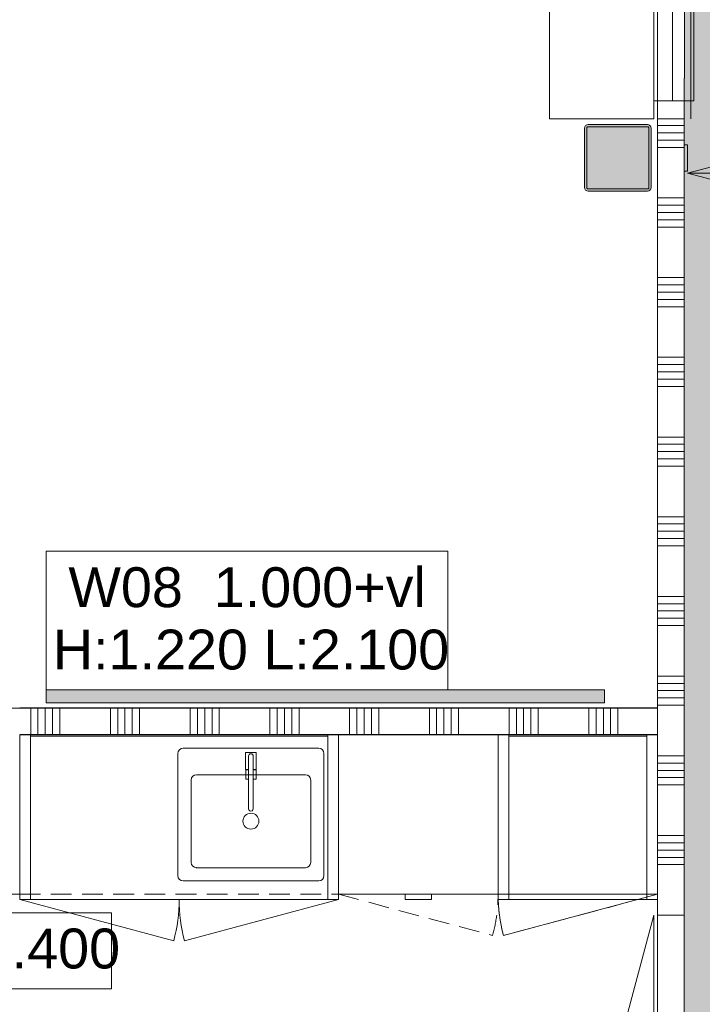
# Model space of a CAD drawing. Header units: millimetres. Extents: x -409 to 257590, y -7854 to 67330.
# Tile 105 of 205: x 6450 to 9019, y 37874 to 41581. Entities that reach past the tile are written whole.
import ezdxf

# ---------------------------------------------------------------- set-up
doc = ezdxf.new("R2010")
doc.units = ezdxf.units.MM
doc.header["$MEASUREMENT"] = 0
doc.linetypes.add('B0103', pattern=[8750, 2500, -1250, 2500, -1250, 0, -1250])
doc.linetypes.add('B0702', pattern=[117.37, 78.119999, -39.250001])
for name, color, linetype in [('42 Binnenwandafw', 7, 'Continuous'), ('42 Binnenwandafw Doorsnede-arcering', 7, 'Continuous'), ('72 VI kastenwanden', 7, 'Continuous'), ('Info Wandafwerking aanduiding', 7, 'Continuous'), ('Info Wandafwerking aanduiding Doorsnede-arcering', 7, 'Continuous'), ('New_22 NC Binnenwanden', 7, 'Continuous'), ('New_22 NC Binnenwanden Deuren', 7, 'Continuous'), ('New_22 NC Binnenwanden Doorsnede-arcering', 7, 'Continuous'), ('New_22 NC Binnenwanden Ramen', 7, 'Continuous'), ('New_72 VI kastenwanden', 7, 'Continuous'), ('New_Z Ruimtefuncties Zone omranding', 7, 'Continuous'), ('S-COLS-____-OTLN.RVT S', 7, 'Continuous'), ('S-COLS-____-OTLN.RVT S 2D arcering', 7, 'Continuous')]:
    doc.layers.add(name, color=color, linetype=linetype)
doc.styles.add('GENERATED_STYLE_1', font='txt')

# ---------------------------------------------------------------- blocks, each defined once
blk = doc.blocks.new('*X157')
at = {"layer": 'New_22 NC Binnenwanden Doorsnede-arcering', "color": 254, "linetype": 'Continuous', "lineweight": 0, "true_color": 0xe9ebeb}
for p, q in [((8850, 41182.3), (8916, 41182.3)), ((8916, 41182.3), (8950, 41182.3)), ((8850, 41154.9), (8916, 41154.9)), ((8916, 41154.9), (8950, 41154.9)), ((8850, 41127.4), (8916, 41127.4)), ((8916, 41127.4), (8950, 41127.4)), ((8850, 41100), (8916, 41100)), ((8916, 41100), (8950, 41100)), ((8850, 40909.7), (8916, 40909.7)), ((8850, 40882.3), (8916, 40882.3)), ((8916, 40909.7), (8950, 40909.7)), ((8916, 40882.3), (8950, 40882.3)), ((8850, 40854.9), (8916, 40854.9)), ((8916, 40854.9), (8950, 40854.9)), ((8850, 40827.4), (8916, 40827.4)), ((8916, 40827.4), (8950, 40827.4)), ((8850, 40800), (8916, 40800)), ((8916, 40800), (8950, 40800)), ((8850, 40609.7), (8916, 40609.7)), ((8916, 40609.7), (8950, 40609.7)), ((8850, 40582.3), (8916, 40582.3)), ((8850, 40554.9), (8916, 40554.9)), ((8916, 40582.3), (8950, 40582.3)), ((8916, 40554.9), (8950, 40554.9)), ((8850, 40527.4), (8916, 40527.4)), ((8916, 40527.4), (8950, 40527.4)), ((8850, 40500), (8916, 40500)), ((8916, 40500), (8950, 40500)), ((8850, 40309.7), (8916, 40309.7)), ((8916, 40309.7), (8950, 40309.7)), ((8850, 40282.3), (8916, 40282.3)), ((8850, 40254.9), (8916, 40254.9)), ((8916, 40282.3), (8950, 40282.3)), ((8916, 40254.9), (8950, 40254.9)), ((8850, 40227.4), (8916, 40227.4)), ((8916, 40227.4), (8950, 40227.4)), ((8850, 40200), (8916, 40200)), ((8916, 40200), (8950, 40200)), ((8850, 40009.7), (8916, 40009.7)), ((8916, 40009.7), (8950, 40009.7)), ((8850, 39982.3), (8916, 39982.3)), ((8916, 39982.3), (8950, 39982.3)), ((8850, 39954.9), (8916, 39954.9)), ((8850, 39927.4), (8916, 39927.4)), ((8916, 39954.9), (8950, 39954.9)), ((8916, 39927.4), (8950, 39927.4)), ((8850, 39900), (8916, 39900)), ((8916, 39900), (8950, 39900)), ((8850, 39709.7), (8916, 39709.7)), ((8916, 39709.7), (8950, 39709.7)), ((8850, 39682.3), (8916, 39682.3)), ((8916, 39682.3), (8950, 39682.3)), ((8850, 39654.9), (8916, 39654.9)), ((8850, 39627.4), (8916, 39627.4)), ((8916, 39654.9), (8950, 39654.9)), ((8916, 39627.4), (8950, 39627.4)), ((8850, 39600), (8916, 39600)), ((8916, 39600), (8950, 39600)), ((8850, 39409.7), (8916, 39409.7)), ((8916, 39409.7), (8950, 39409.7)), ((8850, 39382.3), (8916, 39382.3)), ((8916, 39382.3), (8950, 39382.3)), ((8850, 39354.9), (8916, 39354.9)), ((8850, 39327.4), (8916, 39327.4)), ((8916, 39354.9), (8950, 39354.9)), ((8916, 39327.4), (8950, 39327.4)), ((8850, 39300), (8916, 39300)), ((8916, 39300), (8950, 39300)), ((8850, 39109.7), (8916, 39109.7)), ((8916, 39109.7), (8950, 39109.7)), ((8850, 39082.3), (8916, 39082.3)), ((8916, 39082.3), (8950, 39082.3)), ((8850, 39054.9), (8916, 39054.9)), ((8916, 39054.9), (8950, 39054.9)), ((8850, 39027.4), (8916, 39027.4)), ((8850, 39000), (8916, 39000)), ((8916, 39027.4), (8950, 39027.4)), ((8916, 39000), (8950, 39000)), ((8850, 38809.7), (8916, 38809.7)), ((8916, 38809.7), (8950, 38809.7)), ((8850, 38782.3), (8916, 38782.3)), ((8916, 38782.3), (8950, 38782.3)), ((8850, 38754.9), (8916, 38754.9)), ((8916, 38754.9), (8950, 38754.9)), ((8850, 38727.4), (8916, 38727.4)), ((8850, 38700), (8916, 38700)), ((8916, 38727.4), (8950, 38727.4)), ((8916, 38700), (8950, 38700)), ((8850, 38509.7), (8916, 38509.7)), ((8850, 38482.3), (8916, 38482.3)), ((8916, 38509.7), (8950, 38509.7)), ((8916, 38482.3), (8950, 38482.3)), ((8850, 38454.9), (8916, 38454.9)), ((8916, 38454.9), (8950, 38454.9)), ((8850, 38427.4), (8916, 38427.4)), ((8850, 38400), (8916, 38400)), ((8916, 38427.4), (8950, 38427.4)), ((8916, 38400), (8950, 38400)), ((8850, 38209.7), (8916, 38209.7)), ((8916, 38209.7), (8950, 38209.7))]:
    blk.add_line(p, q, dxfattribs=at)
blk = doc.blocks.new('#Pui inbouwgarderobe 01')
at = {"layer": 'New_22 NC Binnenwanden Ramen', "color": 9, "linetype": 'Continuous', "lineweight": 0}
for p, q in [((-1600, 0), (-1600, -392)), ((-1533, 0), (-1600, 0)), ((1533, 0), (-1533, 0)), ((1600, 0), (1533, 0)), ((1600, -392), (1600, 0)), ((-1600, -392), (-1533, -392)), ((-1533, -392), (-1533, -513)), ((-1533, -392), (1533, -392)), ((1533, -513), (1533, -392)), ((1533, -392), (1600, -392)), ((-1533, -513), (-1533, -543)), ((1533, -543), (1533, -513)), ((1533, -531), (-1533, -531)), ((-1533, -543), (-1515, -543)), ((-1515, -543), (1515, -543)), ((1515, -543), (1533, -543))]:
    blk.add_line(p, q, dxfattribs=at)
at = {"layer": 'New_22 NC Binnenwanden Ramen', "color": 1, "linetype": 'Continuous', "lineweight": 0}
for p, q in [((1533, -462), (-1533, -462)), ((-1533, -513), (-1533, -543)), ((-1533, -543), (-1533, -513)), ((-1533, -513), (-1533, -543)), ((-1533, -543), (-1533, -513)), ((-1533, -513), (-1533, -543)), ((-1533, -543), (-1533, -513)), ((1533, -543), (1533, -513)), ((1533, -513), (1533, -543)), ((1533, -543), (1533, -513)), ((-1533, -543), (-1515, -543)), ((-1515, -543), (-1533, -543)), ((1515, -543), (1533, -543)), ((1533, -543), (1515, -543))]:
    blk.add_line(p, q, dxfattribs=at)
blk = doc.blocks.new('Rnx verticaal 22')
at = {"layer": 'New_22 NC Binnenwanden Ramen', "color": 1, "linetype": 'Continuous', "lineweight": 0}
for p, q in [((-1600, 0), (-1533, 0)), ((-1533, 0), (-1533, -139)), ((-1533, 0), (1533, 0)), ((1533, -139), (1533, 0)), ((1533, 0), (1600, 0)), ((-1533, -139), (-1600, -139)), ((1533, -139), (-1533, -139)), ((1600, -139), (1533, -139))]:
    blk.add_line(p, q, dxfattribs=at)
at = {"layer": 'New_22 NC Binnenwanden Ramen', "color": 7, "linetype": 'Continuous', "lineweight": 0}
for p, q in [((-1600, -25), (-1600, -125)), ((-1600, -25), (-1600, -125)), ((1600, -25), (1600, -125)), ((1600, -25), (1600, -125))]:
    blk.add_line(p, q, dxfattribs=at)
blk = doc.blocks.new('D1 22_7')
at = {"layer": 'New_22 NC Binnenwanden Deuren', "color": 1, "linetype": 'Continuous', "lineweight": 0}
for q in [(-481.8, 267.6), (-517, 0)]:
    blk.add_line((517, 0), q, dxfattribs=at)
at = {"layer": 'New_22 NC Binnenwanden Deuren', "color": 7, "linetype": 'Continuous', "lineweight": 0}
for p, q in [((-517, -114), (-517, -14)), ((-517, -114), (-517, -14)), ((517, -114), (517, -14)), ((517, -114), (517, -14))]:
    blk.add_line(p, q, dxfattribs=at)
at = {"layer": 'New_22 NC Binnenwanden Deuren', "color": 1, "linetype": 'Continuous', "lineweight": 0}
blk.add_arc((517, 0), 1034, 165, 180, dxfattribs=at)
blk = doc.blocks.new('Wall_25_2', base_point=(8950, 50550))
at = {"layer": 'New_22 NC Binnenwanden', "color": 8, "linetype": 'Continuous', "lineweight": 0, "true_color": 0x778488}
blk.add_line((8950, 38209.4), (8850, 38209.4), dxfattribs=at)
at = {"layer": 'New_22 NC Binnenwanden', "color": 8, "linetype": 'Continuous', "lineweight": 0, "true_color": 0x778488, "flags": 128}
for points in [[(8850, 41207.8), (8850, 38209.4)], [(8950, 41110), (8950, 41207.8)], [(8950, 38209.4), (8950, 41010)]]:
    blk.add_lwpolyline(points, dxfattribs=at)
at = {"layer": 'New_22 NC Binnenwanden', "color": 8, "lineweight": 0, "true_color": 0x778488}
blk.add_blockref('*X157', (0, 0), dxfattribs=at)
at = {"layer": 'New_22 NC Binnenwanden Deuren', "color": 1, "linetype": 'Continuous', "lineweight": 0, "zscale": 1000, "rotation": 90}
blk.add_blockref('D1 22_7', (8836, 37692.4), dxfattribs=at)
at = {"layer": 'New_22 NC Binnenwanden Ramen', "color": 1, "linetype": 'Continuous', "lineweight": 0, "xscale": -1.00000000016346, "zscale": 1000, "rotation": 90}
blk.add_blockref('#Pui inbouwgarderobe 01', (8444, 42807.8), dxfattribs=at)
at = {"layer": 'New_22 NC Binnenwanden Ramen', "color": 1, "linetype": 'Continuous', "lineweight": 0, "zscale": 1000, "rotation": 270}
blk.add_blockref('Rnx verticaal 22', (8975, 42807.8), dxfattribs=at)
blk = doc.blocks.new('*X250')
at = {"layer": 'New_22 NC Binnenwanden Doorsnede-arcering', "color": 254, "linetype": 'Continuous', "lineweight": 0, "true_color": 0xe9ebeb}
for p, q in [((10854.9, 41110), (10854.9, 41013.4)), ((10882.3, 41110), (10882.3, 41013.4)), ((10909.7, 41110), (10909.7, 41013.4)), ((10854.9, 41013.4), (10854.9, 41010)), ((10882.3, 41013.4), (10882.3, 41010)), ((10909.7, 41013.4), (10909.7, 41010))]:
    blk.add_line(p, q, dxfattribs=at)
blk = doc.blocks.new('D2 22_4')
at = {"layer": 'New_22 NC Binnenwanden Deuren', "color": 1, "linetype": 'Continuous', "lineweight": 0}
for p, q in [((-945, 0), (-32.2, 244.6)), ((945, 0), (32.2, 244.6)), ((-945, 0), (0, 0)), ((945, 0), (0, 0))]:
    blk.add_line(p, q, dxfattribs=at)
at = {"layer": 'New_22 NC Binnenwanden Deuren', "color": 1, "linetype": 'B0103', "lineweight": 0}
for p, q in [((-945, 0), (-32.2, -244.6)), ((-945, 0), (0, 0)), ((945, 0), (0, 0)), ((945, 0), (32.2, -244.6))]:
    blk.add_line(p, q, dxfattribs=at)
at = {"layer": 'New_22 NC Binnenwanden Deuren', "color": 7, "linetype": 'Continuous', "lineweight": 0}
for p, q in [((-945, -7), (-945, -107)), ((-945, -7), (-945, -107)), ((945, -7), (945, -107)), ((945, -7), (945, -107))]:
    blk.add_line(p, q, dxfattribs=at)
at = {"layer": 'New_22 NC Binnenwanden Deuren', "color": 1, "linetype": 'Continuous', "lineweight": 0}
for centre, start, end in [((-945, 0), 0, 15), ((945, 0), 165, 180), ((-945, 0), 345, 0), ((945, 0), 180, 195)]:
    blk.add_arc(centre, 945, start, end, dxfattribs=at)
blk = doc.blocks.new('Wall_37_2', base_point=(11010, 41060))
at = {"layer": 'New_22 NC Binnenwanden', "color": 8, "linetype": 'Continuous', "lineweight": 0, "true_color": 0x778488}
for p, q in [((8962.5, 41010), (8962.5, 41110)), ((10852.5, 41010), (10852.5, 41110))]:
    blk.add_line(p, q, dxfattribs=at)
at = {"layer": 'New_22 NC Binnenwanden', "color": 8, "linetype": 'Continuous', "lineweight": 0, "true_color": 0x778488, "flags": 128}
for points in [[(8962.5, 41110), (8950, 41110)], [(10910, 41110), (10852.5, 41110)], [(10910, 41010), (10910, 41110)], [(8950, 41010), (8962.5, 41010)], [(10852.5, 41010), (10910, 41010)]]:
    blk.add_lwpolyline(points, dxfattribs=at)
at = {"layer": 'New_22 NC Binnenwanden', "color": 8, "lineweight": 0, "true_color": 0x778488}
blk.add_blockref('*X250', (0, 0), dxfattribs=at)
at = {"layer": 'New_22 NC Binnenwanden Deuren', "color": 1, "linetype": 'Continuous', "lineweight": 0, "xscale": -1, "zscale": 1000, "rotation": 180}
blk.add_blockref('D2 22_4', (9907.5, 41003), dxfattribs=at)
blk = doc.blocks.new('*X705')
at = {"layer": 'New_22 NC Binnenwanden Doorsnede-arcering', "color": 254, "linetype": 'Continuous', "lineweight": 0, "true_color": 0xe9ebeb}
for p, q in [((6491.4, 38889.9), (6491.4, 38989.9)), ((6518.8, 38889.9), (6518.8, 38989.9)), ((6546.2, 38889.9), (6546.2, 38989.9)), ((6573.7, 38889.9), (6573.7, 38989.9)), ((6601.1, 38889.9), (6601.1, 38989.9)), ((6791.4, 38889.9), (6791.4, 38989.9)), ((6818.8, 38889.9), (6818.8, 38989.9)), ((6846.2, 38889.9), (6846.2, 38989.9)), ((6873.7, 38889.9), (6873.7, 38989.9)), ((6901.1, 38889.9), (6901.1, 38989.9)), ((7091.4, 38889.9), (7091.4, 38989.9)), ((7118.8, 38889.9), (7118.8, 38989.9)), ((7146.2, 38889.9), (7146.2, 38989.9)), ((7173.7, 38889.9), (7173.7, 38989.9)), ((7201.1, 38889.9), (7201.1, 38989.9)), ((7391.4, 38889.9), (7391.4, 38989.9)), ((7418.8, 38889.9), (7418.8, 38989.9)), ((7446.2, 38889.9), (7446.2, 38989.9)), ((7473.7, 38889.9), (7473.7, 38989.9)), ((7501.1, 38889.9), (7501.1, 38989.9)), ((7691.4, 38889.9), (7691.4, 38989.9)), ((7718.8, 38889.9), (7718.8, 38989.9)), ((7746.2, 38889.9), (7746.2, 38989.9)), ((7773.7, 38889.9), (7773.7, 38989.9)), ((7801.1, 38889.9), (7801.1, 38989.9)), ((7991.4, 38889.9), (7991.4, 38989.9)), ((8018.8, 38889.9), (8018.8, 38989.9)), ((8046.2, 38889.9), (8046.2, 38989.9)), ((8073.7, 38889.9), (8073.7, 38989.9)), ((8101.1, 38889.9), (8101.1, 38989.9)), ((8291.4, 38889.9), (8291.4, 38989.9)), ((8318.8, 38889.9), (8318.8, 38989.9)), ((8346.2, 38889.9), (8346.2, 38989.9)), ((8373.7, 38889.9), (8373.7, 38989.9)), ((8401.1, 38889.9), (8401.1, 38989.9)), ((8591.4, 38889.9), (8591.4, 38989.9)), ((8618.8, 38889.9), (8618.8, 38989.9)), ((8646.2, 38889.9), (8646.2, 38989.9)), ((8673.7, 38889.9), (8673.7, 38989.9)), ((8701.1, 38889.9), (8701.1, 38989.9))]:
    blk.add_line(p, q, dxfattribs=at)
blk = doc.blocks.new('Wall_151_2', base_point=(8850, 38889.9))
at = {"layer": 'New_22 NC Binnenwanden', "color": 8, "linetype": 'Continuous', "lineweight": 0, "true_color": 0x778488, "flags": 128}
for points in [[(8850, 38989.9), (6450, 38990)], [(8850, 38989.9), (8850, 38889.9)], [(6450, 38890), (8850, 38889.9)]]:
    blk.add_lwpolyline(points, dxfattribs=at)
at = {"layer": 'New_22 NC Binnenwanden', "color": 8, "lineweight": 0, "true_color": 0x778488}
blk.add_blockref('*X705', (0, 0), dxfattribs=at)
blk = doc.blocks.new('Kast basis 2D 22')
at = {"layer": 'New_72 VI kastenwanden', "color": 1, "linetype": 'Continuous', "lineweight": 0}
for p, q in [((0, 620), (1200, 620)), ((0, 0), (0, 620)), ((1200, 0), (1200, 620)), ((1125, 570), (615, 570)), ((595, 550), (595, 90)), ((890, 554), (850, 554)), ((850, 554), (850, 489)), ((861, 540), (861, 342.1)), ((861, 489), (861, 540)), ((879, 342.2), (879, 540)), ((879, 540), (879, 489)), ((890, 489), (890, 554)), ((1145, 90), (1145, 550)), ((850, 489), (861, 489)), ((861, 488), (850.3, 488)), ((850.3, 488), (850.3, 453)), ((861, 453), (861, 488)), ((879, 489), (890, 489)), ((889.7, 488), (879, 488)), ((879, 488), (879, 453)), ((889.7, 453), (889.7, 488)), ((645, 450), (645, 140)), ((1075, 470), (665, 470)), ((850.3, 453), (861, 453)), ((879, 453), (889.7, 453)), ((1095, 140), (1095, 450)), ((665, 120), (1075, 120)), ((615, 70), (1125, 70)), ((0, 0), (1200, 0)), ((0, 0), (579.6, -155.3)), ((1200, 0), (620.4, -155.3))]:
    blk.add_line(p, q, dxfattribs=at)
blk.add_circle((870, 295), 30, dxfattribs=at)
for centre, radius, start, end in [((615, 550), 20, 90, 180), ((1125, 550), 20, 0, 90), ((870, 540), 9, 0, 180), ((870, 540), 9, 0, 180), ((665, 450), 20, 90, 180), ((1075, 450), 20, 0, 90), ((870, 342.1), 9, 180.1472, 0.1472), ((665, 140), 20, 180, 270), ((1075, 140), 20, 270, 0), ((615, 90), 20, 180, 270), ((1125, 90), 20, 270, 0), ((0, 0), 600, 345, 0), ((1200, 0), 600, 180, 195)]:
    blk.add_arc(centre, radius, start, end, dxfattribs=at)
blk.add_point((665, 120), dxfattribs=at)
blk = doc.blocks.new('Kast basis 1D 22')
at = {"layer": 'New_72 VI kastenwanden', "color": 1, "linetype": 'Continuous', "lineweight": 0}
for p, q in [((0, 600), (600, 600)), ((0, 0), (0, 600)), ((600, 0), (600, 600)), ((0, 0), (600, 0)), ((0, 0), (579.6, -155.3))]:
    blk.add_line(p, q, dxfattribs=at)
blk.add_arc((0, 0), 600, 345, 0, dxfattribs=at)
blk = doc.blocks.new('Wall_372_2', base_point=(8950, 28860))
at = {"layer": 'Info Wandafwerking aanduiding Doorsnede-arcering', "linetype": 'Continuous', "lineweight": 0}
blk.add_hatch(color=1, dxfattribs=at).paths.add_polyline_path([(8950, 50450), (8950, 28960), (9050, 28960), (9050, 50450)])
blk = doc.blocks.new('Wall_395_2', base_point=(6549.9, 38988.5))
at = {"layer": '42 Binnenwandafw Doorsnede-arcering', "linetype": 'Continuous', "lineweight": 0, "true_color": 0x934451}
blk.add_hatch(color=15, dxfattribs=at).paths.add_polyline_path([(6549.9, 39008.5), (8650, 39008.5), (8650, 39058.5), (6549.9, 39058.5)])
at = {"layer": '42 Binnenwandafw', "color": 15, "linetype": 'Continuous', "lineweight": 0, "true_color": 0x934451, "flags": 128}
for points in [[(8650, 39058.5), (6549.9, 39058.5)], [(6549.9, 39058.5), (6549.9, 39008.5)], [(8650, 39008.5), (8650, 39058.5)], [(6549.9, 39008.5), (8650, 39008.5)]]:
    blk.add_lwpolyline(points, dxfattribs=at)
blk = doc.blocks.new('Column 336[19]_2', base_point=(0.5, 3))
at = {"layer": 'S-COLS-____-OTLN.RVT S 2D arcering', "linetype": 'Continuous', "lineweight": 0, "true_color": 0x778488}
h = blk.add_hatch(color=8, dxfattribs=at)
h.paths.add_polyline_path([(8575.5, 40948.7), (8576.5, 40943.8), (8579.3, 40939.5), (8583.5, 40936.7), (8588.5, 40935.7), (8812.5, 40935.7), (8817.5, 40936.7), (8821.7, 40939.5), (8824.5, 40943.8), (8825.5, 40948.7), (8825.5, 41172.7), (8824.5, 41177.7), (8821.7, 41181.9), (8817.5, 41184.8), (8812.5, 41185.7), (8588.5, 41185.7), (8583.5, 41184.8), (8579.3, 41181.9), (8576.5, 41177.7), (8575.5, 41172.7)])
h.paths.add_polyline_path([(8812.5, 40943.7), (8588.5, 40943.7), (8586.6, 40944.1), (8585, 40945.2), (8583.9, 40946.8), (8583.5, 40948.7), (8583.5, 41172.7), (8583.9, 41174.7), (8585, 41176.3), (8586.6, 41177.4), (8588.5, 41177.7), (8812.5, 41177.7), (8814.4, 41177.4), (8816.1, 41176.3), (8817.1, 41174.7), (8817.5, 41172.7), (8817.5, 40948.7), (8817.1, 40946.8), (8816.1, 40945.2), (8814.4, 40944.1)], flags=0)
blk.add_hatch(color=8, dxfattribs=at).paths.add_polyline_path([(8812.5, 41177.7), (8588.5, 41177.7), (8586.6, 41177.4), (8585, 41176.3), (8583.9, 41174.7), (8583.5, 41172.7), (8583.5, 40948.7), (8583.9, 40946.8), (8585, 40945.2), (8586.6, 40944.1), (8588.5, 40943.7), (8812.5, 40943.7), (8814.4, 40944.1), (8816.1, 40945.2), (8817.1, 40946.8), (8817.5, 40948.7), (8817.5, 41172.7), (8817.1, 41174.7), (8816.1, 41176.3), (8814.4, 41177.4)])
at = {"layer": 'S-COLS-____-OTLN.RVT S', "color": 1, "linetype": 'Continuous', "lineweight": 0}
for p, q in [((8579.3, 41181.9), (8576.5, 41177.7)), ((8583.5, 41184.8), (8579.3, 41181.9)), ((8588.5, 41185.7), (8583.5, 41184.8)), ((8812.5, 41185.7), (8588.5, 41185.7)), ((8817.5, 41184.8), (8812.5, 41185.7)), ((8821.7, 41181.9), (8817.5, 41184.8)), ((8824.5, 41177.7), (8821.7, 41181.9)), ((8576.5, 41177.7), (8575.5, 41172.7)), ((8575.5, 41172.7), (8575.5, 40948.7)), ((8583.5, 41172.7), (8583.9, 41174.7)), ((8583.5, 40948.7), (8583.5, 41172.7)), ((8583.9, 41174.7), (8585, 41176.3)), ((8585, 41176.3), (8586.6, 41177.4)), ((8586.6, 41177.4), (8588.5, 41177.7)), ((8588.5, 41177.7), (8812.5, 41177.7)), ((8812.5, 41177.7), (8814.4, 41177.4)), ((8814.4, 41177.4), (8816.1, 41176.3)), ((8816.1, 41176.3), (8817.1, 41174.7)), ((8817.1, 41174.7), (8817.5, 41172.7)), ((8817.5, 41172.7), (8817.5, 40948.7)), ((8825.5, 41172.7), (8824.5, 41177.7)), ((8825.5, 40948.7), (8825.5, 41172.7)), ((8575.5, 40948.7), (8576.5, 40943.8)), ((8576.5, 40943.8), (8579.3, 40939.5)), ((8579.3, 40939.5), (8583.5, 40936.7)), ((8583.9, 40946.8), (8583.5, 40948.7)), ((8583.5, 40936.7), (8588.5, 40935.7)), ((8585, 40945.2), (8583.9, 40946.8)), ((8586.6, 40944.1), (8585, 40945.2)), ((8588.5, 40943.7), (8586.6, 40944.1)), ((8812.5, 40943.7), (8588.5, 40943.7)), ((8588.5, 40935.7), (8812.5, 40935.7)), ((8814.4, 40944.1), (8812.5, 40943.7)), ((8812.5, 40935.7), (8817.5, 40936.7)), ((8816.1, 40945.2), (8814.4, 40944.1)), ((8817.1, 40946.8), (8816.1, 40945.2)), ((8817.5, 40948.7), (8817.1, 40946.8)), ((8817.5, 40936.7), (8821.7, 40939.5)), ((8821.7, 40939.5), (8824.5, 40943.8)), ((8824.5, 40943.8), (8825.5, 40948.7))]:
    blk.add_line(p, q, dxfattribs=at)
blk = doc.blocks.new('Kast wand 2D 22_2')
at = {"layer": 'New_72 VI kastenwanden', "color": 1, "linetype": 'B0702', "lineweight": 0}
for p, q in [((1200, 600), (0, 600)), ((0, 600), (0, 0)), ((1200, 0), (1200, 600)), ((0, 0), (1200, 0))]:
    blk.add_line(p, q, dxfattribs=at)
blk = doc.blocks.new('#72 ladekast 4L')
at = {"layer": 'New_72 VI kastenwanden', "color": 9, "linetype": 'Continuous', "lineweight": 0}
for p, q in [((20, 620), (0, 620)), ((0, 620), (0, 40)), ((580, 620), (20, 620)), ((600, 620), (580, 620)), ((600, 40), (600, 620)), ((0, 40), (0, 20)), ((600, 20), (600, 40)), ((0, 20), (600, 20)), ((350, 20), (250, 20)), ((250, 20), (250, 0)), ((250, 0), (350, 0)), ((350, 0), (350, 20))]:
    blk.add_line(p, q, dxfattribs=at)
blk = doc.blocks.new('Kast wand 1D 22')
at = {"layer": 'New_72 VI kastenwanden', "color": 1, "linetype": 'B0702', "lineweight": 0}
for p, q in [((600, 600), (0, 600)), ((0, 600), (0, 0)), ((600, 0), (600, 600)), ((0, 0), (600, 0))]:
    blk.add_line(p, q, dxfattribs=at)
blk = doc.blocks.new('Kast wand 1D 22_2')
at = {"layer": 'New_72 VI kastenwanden', "color": 1, "linetype": 'B0702', "lineweight": 0}
for p, q in [((600, 600), (0, 600)), ((0, 600), (0, 0)), ((600, 0), (600, 600)), ((0, 0), (600, 0)), ((0, 0), (579.6, -155.3))]:
    blk.add_line(p, q, dxfattribs=at)
blk.add_arc((0, 0), 600, 345, 0, dxfattribs=at)
blk = doc.blocks.new('#72 kadervak')
at = {"layer": 'New_72 VI kastenwanden', "color": 7, "linetype": 'Continuous', "lineweight": 0}
for p, q in [((600, 620), (0, 620)), ((0, 620), (0, 0)), ((600, 620), (0, 620)), ((0, 620), (0, 0)), ((40, 620), (0, 620)), ((0, 620), (0, 0)), ((40, 0), (40, 620)), ((560, 620), (40, 620)), ((40, 620), (40, 615)), ((40, 615), (560, 615)), ((600, 620), (560, 620)), ((560, 620), (560, 0)), ((560, 615), (560, 620)), ((600, 0), (600, 620)), ((600, 0), (600, 620)), ((600, 0), (600, 620)), ((0, 0), (600, 0)), ((0, 0), (600, 0)), ((0, 0), (40, 0)), ((560, 0), (600, 0))]:
    blk.add_line(p, q, dxfattribs=at)
blk = doc.blocks.new('#72 pantryvak')
at = {"layer": '72 VI kastenwanden', "color": 1, "linetype": 'Continuous', "lineweight": 0}
for p, q in [((1200, 620), (0, 620)), ((0, 620), (0, 0)), ((40, 620), (0, 620)), ((0, 620), (0, 0)), ((1160, 620), (40, 620)), ((40, 620), (40, 0)), ((40, 0), (40, 620)), ((1160, 620), (40, 620)), ((40, 620), (40, 615)), ((40, 615), (1160, 615)), ((1160, 0), (1160, 620)), ((1160, 615), (1160, 620)), ((1160, 620), (1160, 0)), ((1200, 620), (1160, 620)), ((1200, 0), (1200, 620)), ((1200, 0), (1200, 620)), ((0, 0), (1200, 0)), ((0, 0), (40, 0)), ((40, 0), (1160, 0)), ((1160, 0), (1200, 0))]:
    blk.add_line(p, q, dxfattribs=at)
blk = doc.blocks.new('Kast wand 2D 22')
at = {"layer": 'New_72 VI kastenwanden', "color": 1, "linetype": 'B0702', "lineweight": 0}
for p, q in [((1200, 600), (0, 600)), ((0, 600), (0, 0)), ((1200, 0), (1200, 600)), ((0, 0), (1200, 0)), ((0, 0), (579.6, -155.3)), ((1200, 0), (620.4, -155.3))]:
    blk.add_line(p, q, dxfattribs=at)
for centre, start, end in [((0, 0), 345, 0), ((1200, 0), 180, 195)]:
    blk.add_arc(centre, 600, start, end, dxfattribs=at)

msp = doc.modelspace()

# ---------------------------------------------------------------- linework, layer by layer
at = {"layer": 'Info Wandafwerking aanduiding', "color": 9, "linetype": 'Continuous', "lineweight": 0, "flags": 128}
for points in [[(6549.9, 39579.9), (8060.5, 39579.9), (8060.5, 39058.5), (6549.9, 39058.5)], [(3850, 38218.5), (6795.1, 38218.5), (6795.1, 37932.8), (3850, 37932.8)]]:
    msp.add_lwpolyline(points, close=True, dxfattribs=at)
at = {"layer": 'New_Z Ruimtefuncties Zone omranding', "color": 41, "linetype": 'Continuous', "lineweight": 0, "true_color": 0xffeeaa, "flags": 128}
msp.add_lwpolyline([(8951.4, 50550), (8951.3, 41360.4), (8950, 41360.4), (8950, 28860)], dxfattribs=at)
at = {"layer": 'New_Z Ruimtefuncties Zone omranding', "color": 231, "linetype": 'Continuous', "lineweight": 0, "true_color": 0xf9acba, "flags": 128}
for points in [[(0, 45807.8), (0, 41108.3), (3950, 41108.3), (3950, 38388.5), (6350, 38388.5), (6350, 38988.5), (8850, 38988.5), (8850, 41185), (8850, 45835), (8575, 45835), (8575, 45807.8), (6254, 45807.8)], [(0, 36285), (0, 36285), (0, 34709.7), (0, 34709.7), (0, 32509.4), (8850, 32509.4), (8850, 33209.4), (8850, 36284.8), (8850, 36284.8), (8850, 38888.5), (6450, 38888.5), (6450, 38288.5), (3850, 38288.5), (3850, 38890), (0, 38890), (0, 38843.5)]]:
    msp.add_lwpolyline(points, close=True, dxfattribs=at)

# ---------------------------------------------------------------- block references
at = {"layer": '42 Binnenwandafw', "color": 15, "lineweight": 0, "true_color": 0x934451}
msp.add_blockref('Wall_395_2', (6549.9, 38988.5), dxfattribs=at)
at = {"layer": '72 VI kastenwanden', "color": 1, "linetype": 'Continuous', "lineweight": 0, "xscale": -1, "zscale": 1000}
msp.add_blockref('#72 pantryvak', (7650, 38268.5), dxfattribs=at)
at = {"layer": 'Info Wandafwerking aanduiding', "color": 1, "lineweight": 0}
msp.add_blockref('Wall_372_2', (8950, 28860), dxfattribs=at)
at = {"layer": 'New_22 NC Binnenwanden', "color": 8, "lineweight": 0, "true_color": 0x778488}
for name, p in [('Wall_25_2', (8950, 50550)), ('Wall_37_2', (11010, 41060)), ('Wall_151_2', (8850, 38889.9))]:
    msp.add_blockref(name, p, dxfattribs=at)
at = {"layer": 'New_72 VI kastenwanden', "color": 1, "linetype": 'Continuous', "lineweight": 0, "zscale": 1000}
for name, p in [('Kast basis 2D 22', (6450, 38268.5)), ('Kast wand 2D 22_2', (6450, 38288.5)), ('Kast wand 1D 22_2', (7650, 38288.5)), ('Kast wand 2D 22', (7650, 38288.5)), ('#72 kadervak', (8250, 38268.5))]:
    msp.add_blockref(name, p, dxfattribs=at)
at = {"layer": 'New_72 VI kastenwanden', "color": 253, "linetype": 'Continuous', "lineweight": 0, "true_color": 0x99a3a6, "zscale": 1000}
msp.add_blockref('#72 ladekast 4L', (7650, 38268.5), dxfattribs=at)
at = {"layer": 'New_72 VI kastenwanden', "color": 1, "linetype": 'Continuous', "lineweight": 0, "xscale": -1, "zscale": 1000}
for name in ['Kast basis 1D 22', 'Kast wand 1D 22']:
    msp.add_blockref(name, (8850, 38288.5), dxfattribs=at)
at = {"layer": 'S-COLS-____-OTLN.RVT S', "color": 1, "linetype": 'Continuous', "lineweight": 0}
msp.add_blockref('Column 336[19]_2', (0.5, 3), dxfattribs=at)

# ---------------------------------------------------------------- texts
at = {"layer": 'Info Wandafwerking aanduiding', "color": 2, "linetype": 'Continuous', "lineweight": 0, "insert": (6574.9, 39132.5), "char_height": 150, "attachment_point": 7, "line_spacing_factor": 0.938049, "style": 'GENERATED_STYLE_1'}
msp.add_mtext('\\A1;{\\pql;\\fArial|b0|i0|c0|p38; W08 \\fArial|b0|i0|c0|p38; \\fArial|b0|i0|c0|p38;1.000\\fArial|b0|i0|c0|p38;+vl\\P\\pql;\\fArial|b0|i0|c0|p38;H:\\fArial|b0|i0|c0|p38;1.220\\fArial|b0|i0|c0|p38; L:\\fArial|b0|i0|c0|p38;2.100}', dxfattribs=at)
at = {"layer": 'Info Wandafwerking aanduiding', "color": 2, "linetype": 'Continuous', "lineweight": 0, "insert": (3875, 38159.2), "char_height": 150, "attachment_point": 1, "style": 'GENERATED_STYLE_1'}
msp.add_mtext('\\A1;{\\pql;\\fArial|b0|i0|c0|p38; W08 \\fArial|b0|i0|c0|p38; \\fArial|b0|i0|c0|p38;1.000\\fArial|b0|i0|c0|p38;+vl H:\\fArial|b0|i0|c0|p38;1.220\\fArial|b0|i0|c0|p38; L:\\fArial|b0|i0|c0|p38;2.400}', dxfattribs=at)

doc.saveas('drawing.dxf')
